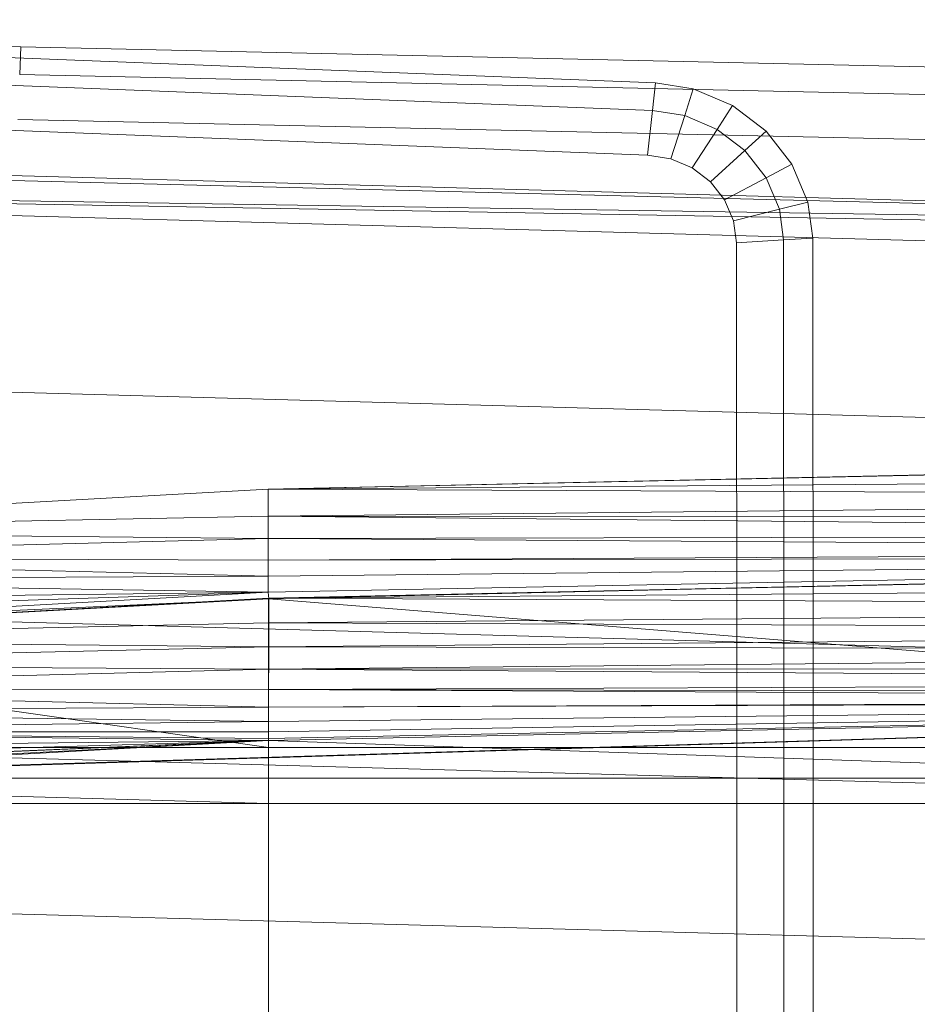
# Model space of a CAD drawing. Header units: metres. Extents: x 391.1 to 427.5, y 12.8 to 28.4.
# Tile 136 of 149: x 406.857 to 406.994, y 27.359 to 27.509. Entities that reach past the tile are written whole.
import ezdxf

# ---------------------------------------------------------------- set-up
doc = ezdxf.new("R2010")
doc.units = ezdxf.units.M
doc.layers.add('A-DETL-____-MBND', color=7, linetype='Continuous', lineweight=18)

# ---------------------------------------------------------------- blocks, each defined once
blk = doc.blocks.new('Family - Inodor PA-152420-03_TEL_P0A')
at = {"layer": 'A-DETL-____-MBND', "color": 253, "true_color": 0xaaaaaa}
for p, q in [((0.40793, 0.38234), (0.25093, 0.38648)), ((0.40793, 0.38234), (0.25093, 0.38648)), ((0.31422, 0.38426), (0.50472, 0.37687)), ((0.31422, 0.38426), (0.50472, 0.37687)), ((0.40793, 0.38234), (0.40776, 0.37812)), ((0.40776, 0.37812), (0.40793, 0.38234)), ((0.72747, 0.37522), (0.40793, 0.38234)), ((0.72747, 0.37522), (0.40793, 0.38234)), ((0.31404, 0.38004), (0.50425, 0.37265)), ((0.31404, 0.38004), (0.50425, 0.37265)), ((0.72725, 0.371), (0.40776, 0.37812)), ((0.72725, 0.371), (0.40776, 0.37812)), ((0.50472, 0.37687), (0.50425, 0.37265)), ((0.50425, 0.37265), (0.50472, 0.37687)), ((0.50472, 0.37687), (0.51046, 0.37594)), ((0.50472, 0.37687), (0.51046, 0.37594)), ((0.51046, 0.37594), (0.50915, 0.37186)), ((0.50915, 0.37186), (0.51046, 0.37594)), ((0.51046, 0.37594), (0.51645, 0.37337)), ((0.51046, 0.37594), (0.51645, 0.37337)), ((0.5035, 0.36584), (0.31375, 0.3732)), ((0.31375, 0.3732), (0.5035, 0.36584)), ((0.5035, 0.36584), (0.31375, 0.3732)), ((0.5035, 0.36584), (0.31375, 0.3732)), ((0.50425, 0.37265), (0.5035, 0.36584)), ((0.5035, 0.36584), (0.50425, 0.37265)), ((0.50425, 0.37265), (0.50915, 0.37186)), ((0.50425, 0.37265), (0.50915, 0.37186)), ((0.51645, 0.37337), (0.5141, 0.36974)), ((0.5141, 0.36974), (0.51645, 0.37337)), ((0.51645, 0.37337), (0.52157, 0.36946)), ((0.51645, 0.37337), (0.52157, 0.36946)), ((0.72691, 0.36417), (0.40749, 0.37128)), ((0.72691, 0.36417), (0.40749, 0.37128)), ((0.50915, 0.37186), (0.50704, 0.36527)), ((0.50704, 0.36527), (0.50915, 0.37186)), ((0.50915, 0.37186), (0.5141, 0.36974)), ((0.50915, 0.37186), (0.5141, 0.36974)), ((0.5141, 0.36974), (0.51031, 0.36387)), ((0.51031, 0.36387), (0.5141, 0.36974)), ((0.5141, 0.36974), (0.51833, 0.36651)), ((0.5141, 0.36974), (0.51833, 0.36651)), ((0.52157, 0.36946), (0.51833, 0.36651)), ((0.51833, 0.36651), (0.52157, 0.36946)), ((0.52157, 0.36946), (0.52548, 0.36444)), ((0.52157, 0.36946), (0.52548, 0.36444)), ((0.21652, 0.36797), (0.7262, 0.35389)), ((0.7262, 0.35389), (0.21652, 0.36678)), ((0.51833, 0.36651), (0.5131, 0.36173)), ((0.5131, 0.36173), (0.51833, 0.36651)), ((0.51833, 0.36651), (0.52156, 0.36236)), ((0.51833, 0.36651), (0.52156, 0.36236)), ((0.50704, 0.36527), (0.5035, 0.36584)), ((0.5035, 0.36584), (0.50704, 0.36527)), ((0.50704, 0.36527), (0.5035, 0.36584)), ((0.50704, 0.36527), (0.5035, 0.36584)), ((0.51031, 0.36387), (0.50704, 0.36527)), ((0.50704, 0.36527), (0.51031, 0.36387)), ((0.51031, 0.36387), (0.50704, 0.36527)), ((0.51031, 0.36387), (0.50704, 0.36527)), ((0.5131, 0.36173), (0.51031, 0.36387)), ((0.51031, 0.36387), (0.5131, 0.36173)), ((0.5131, 0.36173), (0.51031, 0.36387)), ((0.5131, 0.36173), (0.51031, 0.36387)), ((0.52548, 0.36444), (0.52156, 0.36236)), ((0.52156, 0.36236), (0.52548, 0.36444)), ((0.52548, 0.36444), (0.52793, 0.35865)), ((0.52548, 0.36444), (0.52793, 0.35865)), ((0.7262, 0.35389), (0.21652, 0.36184)), ((0.7262, 0.35271), (0.21652, 0.36184)), ((0.7262, 0.34776), (0.21652, 0.36184)), ((0.52156, 0.36236), (0.51523, 0.35899)), ((0.51523, 0.35899), (0.52156, 0.36236)), ((0.52156, 0.36236), (0.52359, 0.35757)), ((0.52156, 0.36236), (0.52359, 0.35757)), ((0.51523, 0.35899), (0.5131, 0.36173)), ((0.5131, 0.36173), (0.51523, 0.35899)), ((0.51523, 0.35899), (0.5131, 0.36173)), ((0.51523, 0.35899), (0.5131, 0.36173)), ((0.51657, 0.35583), (0.51523, 0.35899)), ((0.51523, 0.35899), (0.51657, 0.35583)), ((0.51657, 0.35583), (0.51523, 0.35899)), ((0.51657, 0.35583), (0.51523, 0.35899)), ((0.52359, 0.35757), (0.51657, 0.35583)), ((0.51657, 0.35583), (0.52359, 0.35757)), ((0.52793, 0.35865), (0.52359, 0.35757)), ((0.52359, 0.35757), (0.52793, 0.35865)), ((0.52359, 0.35757), (0.52422, 0.35289)), ((0.52359, 0.35757), (0.52422, 0.35289)), ((0.52793, 0.35865), (0.52867, 0.35316)), ((0.52793, 0.35865), (0.52867, 0.35316)), ((0.51703, 0.35245), (0.51657, 0.35583)), ((0.51657, 0.35583), (0.51703, 0.35245)), ((0.51703, 0.35245), (0.51657, 0.35583)), ((0.51703, 0.35245), (0.51657, 0.35583)), ((0.52422, 0.35289), (0.51703, 0.35245)), ((0.51703, 0.35245), (0.52422, 0.35289)), ((0.52867, 0.35316), (0.52422, 0.35289)), ((0.52422, 0.35289), (0.52867, 0.35316)), ((0.52422, 0.35289), (0.52427, 0.27623)), ((0.52422, 0.35289), (0.52427, 0.27623)), ((0.52867, 0.35316), (0.52871, 0.27623)), ((0.52867, 0.35316), (0.52871, 0.27623)), ((0.51707, 0.27622), (0.51703, 0.35245)), ((0.51703, 0.35245), (0.51707, 0.27622)), ((0.51707, 0.27622), (0.51703, 0.35245)), ((0.51707, 0.27622), (0.51703, 0.35245)), ((0.7262, 0.32087), (0.21652, 0.33495)), ((0.44565, 0.31489), (0.7262, 0.32102)), ((0.72555, 0.32088), (0.44565, 0.31489)), ((0.72555, 0.32088), (0.44565, 0.31489)), ((0.72555, 0.31713), (0.44565, 0.31489)), ((0.72555, 0.31713), (0.44565, 0.31489)), ((0.44565, 0.31489), (0.33076, 0.30854)), ((0.72555, 0.31371), (0.44565, 0.31489)), ((0.44565, 0.31489), (0.72555, 0.31371)), ((0.44565, 0.31489), (0.44566, 0.31079)), ((0.44565, 0.31489), (0.44566, 0.31079)), ((0.72555, 0.31371), (0.44566, 0.31079)), ((0.72555, 0.31371), (0.44566, 0.31079)), ((0.44566, 0.31079), (0.33076, 0.30854)), ((0.44566, 0.31079), (0.33076, 0.30854)), ((0.72555, 0.31043), (0.44566, 0.31079)), ((0.44566, 0.31079), (0.72555, 0.31043)), ((0.44566, 0.31079), (0.72555, 0.30799)), ((0.44566, 0.31079), (0.44566, 0.30737)), ((0.44566, 0.31079), (0.72555, 0.30799)), ((0.44566, 0.31079), (0.44566, 0.30737)), ((0.44566, 0.30737), (0.33076, 0.30854)), ((0.33076, 0.30854), (0.44566, 0.30737)), ((0.72555, 0.30799), (0.44566, 0.30737)), ((0.72555, 0.30799), (0.44566, 0.30737)), ((0.44566, 0.30737), (0.33077, 0.30444)), ((0.44566, 0.30737), (0.33077, 0.30444)), ((0.72555, 0.30554), (0.44566, 0.30737)), ((0.44566, 0.30737), (0.72555, 0.30554)), ((0.44566, 0.30737), (0.44566, 0.30409)), ((0.44566, 0.30737), (0.44566, 0.30409)), ((0.72555, 0.30554), (0.44566, 0.30409)), ((0.72555, 0.30554), (0.44566, 0.30409)), ((0.44566, 0.30409), (0.33077, 0.30444)), ((0.33077, 0.30444), (0.44566, 0.30409)), ((0.33077, 0.30444), (0.44566, 0.30165)), ((0.33077, 0.30444), (0.44566, 0.30165)), ((0.72555, 0.30454), (0.44566, 0.30409)), ((0.72555, 0.30454), (0.44566, 0.30165)), ((0.72555, 0.30454), (0.44566, 0.30409)), ((0.72555, 0.30454), (0.44566, 0.2992)), ((0.72555, 0.30454), (0.44566, 0.30165)), ((0.72555, 0.30454), (0.44566, 0.2992)), ((0.44566, 0.30165), (0.44566, 0.30409)), ((0.44566, 0.30409), (0.44566, 0.30165)), ((0.44571, 0.29829), (0.7262, 0.30443)), ((0.7256, 0.30429), (0.44571, 0.29829)), ((0.7256, 0.30429), (0.44571, 0.29829)), ((0.72555, 0.30454), (0.44572, 0.2982)), ((0.72555, 0.30454), (0.44572, 0.2982)), ((0.44566, 0.30165), (0.33077, 0.30102)), ((0.44566, 0.30165), (0.33077, 0.30102)), ((0.44566, 0.2992), (0.33077, 0.30102)), ((0.33077, 0.30102), (0.44566, 0.2992)), ((0.44566, 0.2992), (0.44566, 0.30165)), ((0.44566, 0.30165), (0.44566, 0.2992)), ((0.7256, 0.30052), (0.44571, 0.29829)), ((0.7256, 0.30052), (0.44571, 0.29829)), ((0.7262, 0.28584), (0.21652, 0.29991)), ((0.44566, 0.2992), (0.33077, 0.29774)), ((0.44566, 0.2992), (0.33077, 0.29285)), ((0.44566, 0.2992), (0.33077, 0.29531)), ((0.44566, 0.2992), (0.33077, 0.29774)), ((0.44566, 0.2992), (0.33077, 0.29285)), ((0.44566, 0.2992), (0.33077, 0.29531)), ((0.44572, 0.2982), (0.44566, 0.2992)), ((0.44566, 0.2992), (0.44572, 0.2982)), ((0.44572, 0.2982), (0.33077, 0.29285)), ((0.44572, 0.2982), (0.33077, 0.29285)), ((0.44571, 0.29829), (0.33082, 0.29195)), ((0.44572, 0.2982), (0.33082, 0.29185)), ((0.44572, 0.2982), (0.33082, 0.29185)), ((0.7256, 0.29687), (0.44571, 0.29829)), ((0.44571, 0.29829), (0.7256, 0.29687)), ((0.44571, 0.29829), (0.44571, 0.29452)), ((0.44571, 0.29829), (0.44571, 0.29452)), ((0.44572, 0.2982), (0.44571, 0.27553)), ((0.44572, 0.2982), (0.44571, 0.27553)), ((0.72561, 0.27553), (0.44572, 0.2982)), ((0.44572, 0.2982), (0.72561, 0.27553)), ((0.7256, 0.29687), (0.44571, 0.29452)), ((0.7256, 0.29687), (0.44571, 0.29452)), ((0.44571, 0.29452), (0.33082, 0.29195)), ((0.44571, 0.29452), (0.33082, 0.29195)), ((0.7256, 0.29343), (0.44571, 0.29452)), ((0.44571, 0.29452), (0.7256, 0.29343)), ((0.44571, 0.29452), (0.44571, 0.29086)), ((0.44571, 0.29452), (0.44571, 0.29086)), ((0.7256, 0.29343), (0.44571, 0.29086)), ((0.7256, 0.29343), (0.44571, 0.29086)), ((0.44571, 0.29086), (0.33082, 0.29195)), ((0.33082, 0.29195), (0.44571, 0.29086)), ((0.44571, 0.27553), (0.33082, 0.29185)), ((0.33082, 0.29185), (0.44571, 0.27553)), ((0.44571, 0.29086), (0.33082, 0.28818)), ((0.44571, 0.29086), (0.33082, 0.28818)), ((0.7256, 0.29033), (0.44571, 0.29086)), ((0.44571, 0.29086), (0.7256, 0.29033)), ((0.44571, 0.29086), (0.44571, 0.28743)), ((0.44571, 0.29086), (0.44571, 0.28743)), ((0.7256, 0.29033), (0.44571, 0.28743)), ((0.7256, 0.29033), (0.44571, 0.28743)), ((0.44571, 0.28743), (0.33082, 0.28818)), ((0.33082, 0.28818), (0.44571, 0.28743)), ((0.44571, 0.28743), (0.33082, 0.28452)), ((0.44571, 0.28743), (0.33082, 0.28452)), ((0.7256, 0.28766), (0.44571, 0.28743)), ((0.7256, 0.28766), (0.44571, 0.28743)), ((0.7256, 0.28548), (0.44571, 0.28743)), ((0.44571, 0.28743), (0.7256, 0.28548)), ((0.44571, 0.28743), (0.44571, 0.28433)), ((0.44571, 0.28743), (0.44571, 0.28433)), ((0.7256, 0.28548), (0.44571, 0.28433)), ((0.7256, 0.28548), (0.44571, 0.28433)), ((0.44571, 0.28433), (0.33082, 0.28452)), ((0.33082, 0.28452), (0.44571, 0.28433)), ((0.33082, 0.28452), (0.44571, 0.28165)), ((0.33082, 0.28452), (0.44571, 0.28165)), ((0.7256, 0.28388), (0.44571, 0.28433)), ((0.44571, 0.28433), (0.44571, 0.28165)), ((0.44571, 0.28433), (0.7256, 0.28388)), ((0.44571, 0.28433), (0.7256, 0.2829)), ((0.44571, 0.28433), (0.7256, 0.2829)), ((0.44571, 0.28433), (0.44571, 0.28165)), ((0.7256, 0.28259), (0.2042, 0.26645)), ((0.7256, 0.28259), (0.21593, 0.26697)), ((0.7256, 0.28259), (0.21593, 0.26697)), ((0.7256, 0.2829), (0.44571, 0.28165)), ((0.7256, 0.2829), (0.44571, 0.28165)), ((0.7256, 0.28259), (0.44571, 0.27659)), ((0.7256, 0.28259), (0.44571, 0.27659)), ((0.7256, 0.28259), (0.44571, 0.27659)), ((0.7256, 0.28259), (0.44571, 0.28165)), ((0.7256, 0.28259), (0.44571, 0.27948)), ((0.7256, 0.28259), (0.44571, 0.28165)), ((0.7256, 0.28259), (0.44571, 0.27788)), ((0.7256, 0.28259), (0.44571, 0.27948)), ((0.7256, 0.28259), (0.44571, 0.2769)), ((0.7256, 0.28259), (0.44571, 0.27788)), ((0.7256, 0.28259), (0.44571, 0.27659)), ((0.7256, 0.28259), (0.44571, 0.2769)), ((0.44571, 0.28165), (0.33082, 0.28109)), ((0.44571, 0.28165), (0.33082, 0.28109)), ((0.44571, 0.27948), (0.33082, 0.28109)), ((0.33082, 0.28109), (0.44571, 0.27948)), ((0.44571, 0.27948), (0.44571, 0.28165)), ((0.44571, 0.28165), (0.44571, 0.27948)), ((0.44571, 0.27948), (0.33082, 0.27799)), ((0.44571, 0.27948), (0.33082, 0.27799)), ((0.44571, 0.27788), (0.44571, 0.27948)), ((0.44571, 0.27948), (0.44571, 0.27788)), ((0.7262, 0.26508), (0.21652, 0.27916)), ((0.44571, 0.27788), (0.33082, 0.27799)), ((0.33082, 0.27799), (0.44571, 0.27788)), ((0.33082, 0.27799), (0.44571, 0.2769)), ((0.33082, 0.27799), (0.44571, 0.2769)), ((0.33082, 0.27799), (0.44571, 0.27659)), ((0.33082, 0.27799), (0.44571, 0.27659)), ((0.44571, 0.2769), (0.44571, 0.27788)), ((0.44571, 0.27788), (0.44571, 0.2769)), ((0.44571, 0.27659), (0.21593, 0.26697)), ((0.44571, 0.27659), (0.21593, 0.26697)), ((0.44571, 0.27659), (0.33082, 0.27024)), ((0.44571, 0.27659), (0.33082, 0.27024)), ((0.44571, 0.27659), (0.33082, 0.27024)), ((0.44571, 0.27659), (0.33082, 0.27531)), ((0.44571, 0.27659), (0.33082, 0.27314)), ((0.44571, 0.27659), (0.33082, 0.27531)), ((0.44571, 0.27659), (0.33082, 0.27154)), ((0.44571, 0.27659), (0.33082, 0.27314)), ((0.44571, 0.27659), (0.33082, 0.27056)), ((0.44571, 0.27659), (0.33082, 0.27154)), ((0.44571, 0.27659), (0.33082, 0.27024)), ((0.44571, 0.27659), (0.33082, 0.27056)), ((0.44571, 0.27659), (0.44571, 0.2769)), ((0.44571, 0.2769), (0.44571, 0.27659)), ((0.72561, 0.26697), (0.44571, 0.27659)), ((0.44571, 0.27659), (0.44571, 0.26697)), ((0.44571, 0.27659), (0.72561, 0.26697)), ((0.44571, 0.27659), (0.44571, 0.26697)), ((0.51707, 0.12377), (0.51707, 0.27622)), ((0.51707, 0.27622), (0.51707, 0.12377)), ((0.51707, 0.12377), (0.51707, 0.27622)), ((0.51707, 0.12377), (0.51707, 0.27622)), ((0.52427, 0.27623), (0.52427, 0.12377)), ((0.52427, 0.27623), (0.52427, 0.12377)), ((0.52871, 0.27623), (0.52871, 0.12377)), ((0.52871, 0.27623), (0.52871, 0.12377)), ((0.44571, 0.27553), (0.33082, 0.27553)), ((0.44571, 0.27553), (0.33082, 0.27553)), ((0.72561, 0.27553), (0.44571, 0.27553)), ((0.72561, 0.27553), (0.44571, 0.27553)), ((0.44571, 0.27553), (0.44571, 0.27086)), ((0.44571, 0.27553), (0.44571, 0.27086)), ((0.44571, 0.27086), (0.33082, 0.27086)), ((0.44571, 0.27086), (0.33082, 0.27086)), ((0.44571, 0.26697), (0.33082, 0.27024)), ((0.44571, 0.26697), (0.33082, 0.27024)), ((0.72561, 0.27086), (0.44571, 0.27086)), ((0.72561, 0.27086), (0.44571, 0.27086)), ((0.44571, 0.26697), (0.44571, 0.27086)), ((0.44571, 0.27086), (0.44571, 0.26697)), ((0.33082, 0.26697), (0.44571, 0.26697)), ((0.44571, 0.26697), (0.33082, 0.26697)), ((0.44571, 0.26697), (0.33082, 0.26697)), ((0.44571, 0.26697), (0.33082, 0.26697)), ((0.44571, 0.26697), (0.72561, 0.26697)), ((0.72561, 0.26697), (0.44571, 0.26697)), ((0.44571, 0.26697), (0.44571, 0.13288)), ((0.44571, 0.26697), (0.44571, 0.13288)), ((0.72561, 0.26697), (0.44571, 0.26697)), ((0.72561, 0.26697), (0.44571, 0.26697)), ((0.44571, 0.26697), (0.44571, 0.13288)), ((0.44571, 0.26697), (0.44571, 0.13288)), ((0.7262, 0.24131), (0.21652, 0.25539))]:
    blk.add_line(p, q, dxfattribs=at)
blk = doc.blocks.new('LONDR55-XX_ZZ-ARQ-CAA-M3D-Londres55_ifc-1-03_TEL_P0A')
at = {"layer": 'A-DETL-____-MBND', "color": 253, "lineweight": 18, "true_color": 0xaaaaaa}
blk.add_blockref('Family - Inodor PA-152420-03_TEL_P0A', (406.44946, 27.12274), dxfattribs=at)

msp = doc.modelspace()

# ---------------------------------------------------------------- block references
at = {"lineweight": 5}
msp.add_blockref('LONDR55-XX_ZZ-ARQ-CAA-M3D-Londres55_ifc-1-03_TEL_P0A', (0, 0), dxfattribs=at)

doc.saveas('drawing.dxf')
